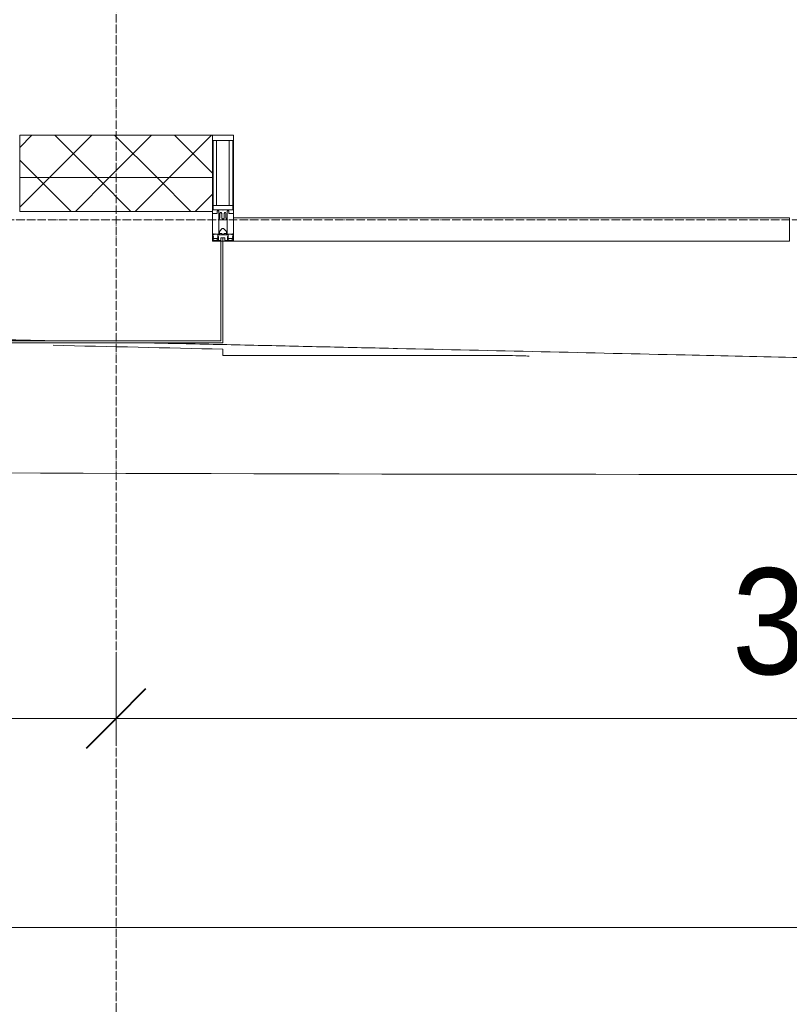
# Model space of a CAD drawing. Header units: millimetres. Extents: x 5617 to 113279, y 7718 to 199432.
# Tile 12 of 79: x 38199 to 40016, y 13549 to 15873. Entities that reach past the tile are written whole.
import ezdxf

# ---------------------------------------------------------------- set-up
doc = ezdxf.new("R2010")
doc.units = ezdxf.units.MM
doc.linetypes.add('ADSK_Линия сетки', pattern=[25, 20, -2.5, 0, -2.5])
doc.linetypes.add('Линия сетки', pattern=[25, 20, -2.5, 0, -2.5])
for name, color, linetype, lineweight in [('Импосты витража', 7, 'Continuous', 18), ('Колонны', 7, 'Continuous', 18), ('Оси', 7, 'Continuous', 9), ('Панели витража', 7, 'Continuous', 18), ('Размеры', 7, 'Continuous', 9), ('Размеры-100', 7, 'Continuous', 9), ('Стены разрез', 7, 'Continuous', 40), ('Стены штриховка', 7, 'Continuous', 40), ('Форма', 7, 'Continuous', 18), ('Формообразующий элемент-перекрытие', 7, 'Continuous', 18), ('Элементы узлов', 7, 'Continuous', 18)]:
    doc.layers.add(name, color=color, linetype=linetype, lineweight=lineweight)
doc.styles.add('Arial', font='arial.ttf', dxfattribs={"width": 0.9, "height": 250})
doc.dimstyles.new('Основной_2_5_мм', dxfattribs={"dimscale": 304.8, "dimtxt": 255.06485, "dimasz": 0.463911, "dimexe": 0.492126, "dimexo": 0.492126, "dimgap": 0.098425, "dimtad": 1, "dimdec": 0, "dimdsep": 46, "dimtxsty": 'Arial', "dimblk1": 'OBLIQUE', "dimblk2": 'OBLIQUE', "dimsah": 1, "dimcen": 0.09, "dimdle": 0.492126, "dimazin": 2, "dimtfac": 1, "dimtdec": 4, "dimtix": 1, "dimtmove": 0, "dimatfit": 3, "dimfxl": 1, "dimtvp": 1, "dimtolj": 1, "dimtzin": 0, "dimlwd": 20, "dimlwe": 20, "dimarcsym": 2})
pattern_1 = [(45, (0, 0), (-70.71068, 70.71068), []), (135, (0, 0), (-70.71068, -70.71068), [])]

# ---------------------------------------------------------------- blocks, each defined once
blk = doc.blocks.new('System Panel - A_PAN_Glass-7508020-МКСС_К4_L15_51_600_')
at = {"layer": 'Панели витража', "color": 253, "lineweight": 5, "true_color": 0xaaaaaa}
for p, q in [((656.25, 55), (-656.25, 55)), ((-656.25, 55), (-656.25, 0)), ((656.25, 0), (656.25, 55)), ((-656.25, 0), (656.25, 0))]:
    blk.add_line(p, q, dxfattribs=at)
blk = doc.blocks.new('Rectangular Mullion - 50Wx250H-2623690-МКСС_К4_L15_51_600_')
at = {"layer": 'Элементы узлов', "color": 253, "lineweight": 5, "true_color": 0xaaaaaa}
for p, q in [((-25, 65.2), (-25, 250)), ((-25, 250), (0, 250)), ((-23, 237.3), (0, 237.3)), ((-23, 237.3), (-23, 73.6)), ((-14.9, 84), (-14.9, 237.3)), ((25, 250), (0, 250)), ((23, 237.3), (0, 237.3)), ((14.9, 84), (14.9, 237.3)), ((23, 237.3), (23, 73.6)), ((25, 65.2), (25, 250)), ((0, 84), (-23, 84)), ((-0.5, 73.6), (-23, 73.6)), ((-14, 71.3), (-14, 65.2)), ((-10, 71.3), (-14, 71.3)), ((-10, 53), (-10, 71.3)), ((0, 84), (23, 84)), ((0.5, 73.6), (23, 73.6)), ((10, 71.3), (14, 71.3)), ((10, 53), (10, 71.3)), ((14, 71.3), (14, 65.2)), ((-14, 65.2), (-25, 65.2)), ((-8.7, 53), (-10, 53)), ((-10, 53), (-10, 17)), ((-8.7, 53), (-7, 54.7)), ((-7, 65.2), (-5.9, 67.3)), ((-7, 65.2), (-7, 54.7)), ((-4.1, 67.3), (-5.9, 67.3)), ((-4.1, 67.3), (-2.9, 65.1)), ((-2.9, 65.1), (-2.9, 54.6)), ((-1.3, 53), (-2.9, 54.6)), ((0, 53), (-1.3, 53)), ((0, 53), (1.3, 53)), ((1.3, 53), (2.9, 54.6)), ((4.1, 67.3), (2.9, 65.1)), ((2.9, 65.1), (2.9, 54.6)), ((4.1, 67.3), (5.9, 67.3)), ((7, 65.2), (5.9, 67.3)), ((7, 65.2), (7, 54.7)), ((8.7, 53), (7, 54.7)), ((8.7, 53), (10, 53)), ((10, 53), (10, 17)), ((14, 65.2), (25, 65.2)), ((-8.5, 23), (-1.5, 30)), ((-1.5, 30), (0, 30)), ((1.5, 30), (0, 30)), ((8.5, 23), (1.5, 30)), ((-23.8, 14.6), (-25, 14.2)), ((-25, 0), (-25, 14.2)), ((-22.3, 17), (-23.8, 17)), ((-23.8, 17), (-23.8, 14.6)), ((-22.5, 10.6), (-23.8, 14.6)), ((-22.5, 10.6), (-23.7, 9.9)), ((-23.7, 1.3), (-23.7, 9.9)), ((-23.7, 1.3), (-11.8, 1.3)), ((-23.2, 10.2), (-22.5, 8)), ((-22.5, 8), (-22.5, 4.5)), ((-21.3, 4.5), (-22.5, 4.5)), ((-22.3, 17), (-22.3, 16)), ((-22.3, 16), (-21.3, 16)), ((-19, 17.6), (-21.3, 16)), ((-21.3, 4.5), (-21.3, 6.5)), ((-21.3, 6.5), (-14.2, 6.5)), ((-18.4, 16.6), (-19, 17.6)), ((-7.4, 16.6), (-18.4, 16.6)), ((-14.2, 6.5), (-14.2, 4.5)), ((-13.2, 4.5), (-14.2, 4.5)), ((-13.2, 4.5), (-12.2, 7.2)), ((-12.7, 7.6), (-11.3, 11.4)), ((-12.7, 7.6), (-11.8, 6.9)), ((-12.2, 9), (-12.2, 14.8)), ((-12.2, 14.8), (0, 14.8)), ((-11.8, 1.3), (-11.8, 6.9)), ((-10.5, 11.2), (-11.3, 11.4)), ((-10.5, 1.5), (-10.5, 11.2)), ((-4.8, 1.5), (-10.5, 1.5)), ((-10, 17), (-7.5, 17)), ((-8.5, 18.5), (-8.5, 23)), ((-7.5, 18.5), (-8.5, 18.5)), ((-7.5, 17), (-7.5, 18.5)), ((-7.4, 18), (-7.4, 16.6)), ((-2.6, 18), (-7.4, 18)), ((0, 8), (-4.8, 8)), ((-4.8, 1.5), (-4.8, 8)), ((-2.6, 18), (-2.6, 16.8)), ((-2.6, 16.8), (0, 16.8)), ((2.6, 16.8), (0, 16.8)), ((0, 14.8), (0, 16.8)), ((0, 14.8), (0, 16.8)), ((12.2, 14.8), (0, 14.8)), ((0, 0), (0, 8)), ((0, 8), (4.8, 8)), ((0, 0), (0, 8)), ((2.6, 18), (2.6, 16.8)), ((2.6, 18), (7.4, 18)), ((4.8, 1.5), (4.8, 8)), ((4.8, 1.5), (10.5, 1.5)), ((7.4, 18), (7.4, 16.6)), ((7.4, 16.6), (18.4, 16.6)), ((7.5, 18.5), (8.5, 18.5)), ((7.5, 17), (7.5, 18.5)), ((10, 17), (7.5, 17)), ((8.5, 18.5), (8.5, 23)), ((10.5, 11.2), (11.3, 11.4)), ((10.5, 1.5), (10.5, 11.2)), ((12.7, 7.6), (11.3, 11.4)), ((12.7, 7.6), (11.8, 6.9)), ((11.8, 1.3), (11.8, 6.9)), ((23.7, 1.3), (11.8, 1.3)), ((12.2, 9), (12.2, 14.8)), ((13.2, 4.5), (12.2, 7.2)), ((13.2, 4.5), (14.2, 4.5)), ((21.3, 6.5), (14.2, 6.5)), ((14.2, 6.5), (14.2, 4.5)), ((18.4, 16.6), (19, 17.6)), ((19, 17.6), (21.3, 16)), ((22.3, 16), (21.3, 16)), ((21.3, 4.5), (21.3, 6.5)), ((21.3, 4.5), (22.5, 4.5)), ((22.3, 17), (22.3, 16)), ((22.3, 17), (23.8, 17)), ((22.5, 10.6), (23.8, 14.6)), ((22.5, 10.6), (23.7, 9.9)), ((23.2, 10.2), (22.5, 8)), ((22.5, 8), (22.5, 4.5)), ((23.7, 1.3), (23.7, 9.9)), ((23.8, 17), (23.8, 14.6)), ((23.8, 14.6), (25, 14.2)), ((25, 0), (25, 14.2)), ((-25, 0), (0, 0)), ((25, 0), (0, 0))]:
    blk.add_line(p, q, dxfattribs=at)
for centre, start, end in [((-0.5, 73.1), 360, 90), ((0.5, 73.1), 90, 180)]:
    blk.add_arc(centre, 0.5, start, end, dxfattribs=at)
blk = doc.blocks.new('Rectangular Mullion - R_StandardFrame_50Wx250H-7505731-МКСС_К4_L15_51_600_')
at = {"layer": 'Импосты витража', "color": 253, "lineweight": 5, "true_color": 0xaaaaaa}
for p, q in [((-25, -250), (-25, 0)), ((-25, 0), (-5, 0)), ((0, 0), (25, 0)), ((25, 0), (25, -250)), ((25, -250), (-25, -250))]:
    blk.add_line(p, q, dxfattribs=at)
blk = doc.blocks.new('A_SLK_PAN_Type1 - Прямой тип панели-6537710-МКСС_К4_L15_51_600_')
at = {"layer": 'Колонны', "lineweight": 5}
for p, q in [((-252.5, 240), (252.5, 240)), ((-252.5, 0), (-252.5, 240)), ((-247.5, 235), (-247.5, 0)), ((247.5, 235), (-247.5, 235)), ((247.5, 0), (247.5, 235)), ((252.5, 240), (252.5, 0)), ((-247.5, 0), (-252.5, 0)), ((252.5, 0), (247.5, 0))]:
    blk.add_line(p, q, dxfattribs=at)
blk = doc.blocks.new('A_OGR_PAN_Отлив - A_OGR_PAN_Отлив-6121307-МКСС_К4_L15_51_600_')
at = {"layer": 'Колонны', "color": 253, "lineweight": 5, "true_color": 0xaaaaaa}
for q in [(-681.2, -254.8), (-3.7, -270)]:
    blk.add_line((-681.2, -270), q, dxfattribs=at)
blk = doc.blocks.new('135_SLK_K4_AR_FCD_rvt-1-МКСС_К4_L15_51_600_')
at = {"layer": 'Стены разрез', "lineweight": 5, "true_color": 0xaaaaaa}
h = blk.add_hatch(dxfattribs=at)
h.set_pattern_fill('FP_4', color=253, style=0, pattern_type=2)
h.set_pattern_definition(pattern_1)
h.paths.add_polyline_path([(107722.5, 15500), (108177.5, 15500), (108177.5, 15600), (107722.5, 15600)])
h = blk.add_hatch(dxfattribs=at)
h.set_pattern_fill('FP_4', color=253, style=0, pattern_type=2)
h.set_pattern_definition(pattern_1)
h.paths.add_polyline_path([(108177.5, 15420), (108177.5, 15500), (107722.5, 15500), (107722.5, 15420), (107835.9, 15420)])
at = {"layer": 'Стены разрез', "color": 253, "lineweight": 9, "true_color": 0xaaaaaa}
for p, q in [((108177.5, 15600), (107722.5, 15600)), ((107722.5, 15600), (107722.5, 15420)), ((108177.5, 15420), (108177.5, 15600)), ((107722.5, 15420), (108177.5, 15420))]:
    blk.add_line(p, q, dxfattribs=at)
at = {"layer": 'Стены штриховка', "color": 253, "lineweight": 9, "true_color": 0xaaaaaa}
blk.add_line((108177.5, 15500), (107722.5, 15500), dxfattribs=at)
at = {"layer": 'Форма', "color": 253, "lineweight": 9, "true_color": 0xaaaaaa}
blk.add_open_spline([(107702.4, 15117.1), (107732.7, 15116.5), (107763, 15115.8), (107793.3, 15115.1)], degree=3, dxfattribs=at)
blk.add_open_spline([(108019.5, 15110.1), (108048.1, 15109.4), (108133.3, 15107.5), (108275.1, 15104.4), (108445, 15100.5), (108671.4, 15095.5), (108954.2, 15089.1), (109270.9, 15082), (109474.5, 15077.4), (109565, 15075.4)], degree=3, knots=[-0.78474815, -0.78474815, -0.78474815, -0.78474815, -0.78240741, -0.77777778, -0.77314815, -0.76851852, -0.75925926, -0.75, -0.7426014, -0.7426014, -0.7426014, -0.7426014], dxfattribs=at)
at = {"layer": 'Форма', "color": 253, "lineweight": 5, "true_color": 0xaaaaaa}
blk.add_open_spline([(97211.3, 14941.9), (101233.2, 14861), (107002.1, 14772), (112942.2, 14812.1), (114515, 14829.1)], degree=3, knots=[33.834917, 33.834917, 33.834917, 33.834917, 55.669869, 63.590473, 63.590473, 63.590473, 63.590473], dxfattribs=at)
at = {"layer": 'Формообразующий элемент-перекрытие', "color": 253, "lineweight": 5, "true_color": 0xaaaaaa}
blk.add_open_spline([(108202.5, 15095.2), (108068.8, 15098.2), (107935.2, 15101.2), (107801.5, 15104.2)], degree=3, dxfattribs=at)
blk.add_open_spline([(108926, 15078.9), (108920.6, 15079), (108904.6, 15079.4), (108888.6, 15079.8), (108878, 15080)], degree=3, knots=[0.749563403, 0.749563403, 0.749563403, 0.749563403, 0.75, 0.750854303, 0.750854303, 0.750854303, 0.750854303], dxfattribs=at)
at = {"layer": 'Импосты витража', "color": 253, "lineweight": 5, "true_color": 0xaaaaaa}
blk.add_blockref('Rectangular Mullion - 50Wx250H-2623690-МКСС_К4_L15_51_600_', (108202.5, 15350), dxfattribs=at)
at = {"layer": 'Импосты витража', "color": 253, "lineweight": 5, "true_color": 0xaaaaaa, "extrusion": (0, 0, -1), "rotation": 180}
blk.add_blockref('Rectangular Mullion - R_StandardFrame_50Wx250H-7505731-МКСС_К4_L15_51_600_', (-108202.5, 15350), dxfattribs=at)
at = {"layer": 'Колонны', "color": 253, "lineweight": 5, "true_color": 0xaaaaaa, "rotation": 180}
blk.add_blockref('A_SLK_PAN_Type1 - Прямой тип панели-6537710-МКСС_К4_L15_51_600_', (107950, 15350), dxfattribs=at)
at = {"layer": 'Колонны', "color": 253, "lineweight": 5, "true_color": 0xaaaaaa}
blk.add_blockref('A_OGR_PAN_Отлив - A_OGR_PAN_Отлив-6121307-МКСС_К4_L15_51_600_', (108883.8, 15350), dxfattribs=at)
at = {"layer": 'Панели витража', "color": 253, "lineweight": 5, "true_color": 0xaaaaaa}
blk.add_blockref('System Panel - A_PAN_Glass-7508020-МКСС_К4_L15_51_600_', (108883.8, 15350), dxfattribs=at)
blk = doc.blocks.new('DIMBLOCK3-МКСС_К4_L15_51_600_')
at = {"layer": 'Размеры-100', "lineweight": 20, "transparency": 16777216}
for p, q in [((34826.3, 14223.5), (34826.3, 14373.5)), ((38426.3, 14223.5), (38426.3, 14373.5)), ((34826.3, 14223.5), (38426.3, 14223.5)), ((34826.3, 14223.5), (34826.3, 14173.5)), ((38426.3, 14223.5), (38426.3, 14173.5))]:
    blk.add_line(p, q, dxfattribs=at)
at = {"layer": 'Размеры-100', "lineweight": 40, "transparency": 16777216}
for p, q in [((34826.3, 14223.5), (34897, 14294.2)), ((38426.3, 14223.5), (38497, 14294.2)), ((34826.3, 14223.5), (34755.6, 14152.8)), ((38426.3, 14223.5), (38355.6, 14152.8))]:
    blk.add_line(p, q, dxfattribs=at)
at = {"layer": 'Размеры-100', "color": 0, "lineweight": 20, "transparency": 16777216, "insert": (36281, 14578.1), "char_height": 250, "width": 828.765, "attachment_point": 1, "line_spacing_factor": 0.941778, "style": 'Arial'}
blk.add_mtext('3600', dxfattribs=at)
blk = doc.blocks.new('_Oblique')
at = {"color": 0, "linetype": 'ByBlock', "lineweight": -2}
blk.add_line((-0.5, -0.5), (0.5, 0.5), dxfattribs=at)
blk = doc.blocks.new('DIMBLOCK4-МКСС_К4_L15_51_600_')
at = {"layer": 'Размеры-100', "lineweight": 20, "transparency": 16777216}
for p, q in [((38426.3, 14223.5), (38426.3, 14373.5)), ((42026.3, 14223.5), (42026.3, 14373.5)), ((38426.3, 14223.5), (42026.3, 14223.5)), ((38426.3, 14223.5), (38426.3, 14173.5)), ((42026.3, 14223.5), (42026.3, 14173.5))]:
    blk.add_line(p, q, dxfattribs=at)
at = {"layer": 'Размеры-100', "lineweight": 40, "transparency": 16777216}
for p, q in [((38426.3, 14223.5), (38497, 14294.2)), ((42026.3, 14223.5), (42097, 14294.2)), ((38426.3, 14223.5), (38355.6, 14152.8)), ((42026.3, 14223.5), (41955.6, 14152.8))]:
    blk.add_line(p, q, dxfattribs=at)
at = {"layer": 'Размеры-100', "color": 0, "lineweight": 20, "transparency": 16777216, "insert": (39881, 14578.1), "char_height": 250, "width": 828.765, "attachment_point": 1, "line_spacing_factor": 0.941778, "style": 'Arial'}
blk.add_mtext('3600', dxfattribs=at)
blk = doc.blocks.new('DIMBLOCK15-МКСС_К4_L15_51_600_')
at = {"layer": 'Размеры-100', "lineweight": 20, "transparency": 16777216}
for p, q in [((31226.3, 13730.7), (31226.3, 13880.7)), ((67226.3, 13730.7), (67226.3, 13880.7)), ((31076.3, 13730.7), (67376.3, 13730.7)), ((31226.3, 13730.7), (31226.3, 13680.7)), ((67226.3, 13730.7), (67226.3, 13680.7))]:
    blk.add_line(p, q, dxfattribs=at)
at = {"layer": 'Размеры-100', "lineweight": 40, "transparency": 16777216}
for p, q in [((31226.3, 13730.7), (31297, 13801.4)), ((67226.3, 13730.7), (67297, 13801.4)), ((31226.3, 13730.7), (31155.6, 13660)), ((67226.3, 13730.7), (67155.6, 13660))]:
    blk.add_line(p, q, dxfattribs=at)
at = {"layer": 'Размеры-100', "color": 0, "lineweight": 20, "transparency": 16777216, "insert": (48794.7, 14085.3), "char_height": 250, "width": 1035.956, "attachment_point": 1, "line_spacing_factor": 0.941778, "style": 'Arial'}
blk.add_mtext('36000', dxfattribs=at)

msp = doc.modelspace()

# ---------------------------------------------------------------- linework, layer by layer
at = {"layer": 'Оси', "linetype": 'Линия сетки'}
msp.add_line((38426.3, 12025.7), (38426.3, 33150), dxfattribs=at)
at = {"layer": 'Оси', "linetype": 'ADSK_Линия сетки'}
msp.add_line((67226.3, 15400), (25128.4, 15400), dxfattribs=at)

# ---------------------------------------------------------------- block references
at = {"lineweight": 5}
msp.add_blockref('135_SLK_K4_AR_FCD_rvt-1-МКСС_К4_L15_51_600_', (-69523.7, 0), dxfattribs=at)

# ---------------------------------------------------------------- dimensions: what is measured, and where the dimension line sits
at = {"layer": 'Размеры', "lineweight": 20}
for base, p1, p2, override, picture, middle in [((38426.3, 14223.5), (34826.3, 14323.5), (38426.3, 14323.5), {"dimpost": '<>', "dimfxl": 3600}, 'DIMBLOCK3-МКСС_К4_L15_51_600_', (36626.3, 14381.3)), ((42026.3, 14223.5), (38426.3, 14323.5), (42026.3, 14323.5), {"dimpost": '<>', "dimfxl": 3600}, 'DIMBLOCK4-МКСС_К4_L15_51_600_', (40226.3, 14381.3)), ((67226.3, 13730.7), (31226.3, 13830.7), (67226.3, 13830.7), {"dimpost": '<>', "dimfxl": 36000}, 'DIMBLOCK15-МКСС_К4_L15_51_600_', (49226.3, 13888.5))]:
    dim = msp.add_linear_dim(base=base, p1=p1, p2=p2, dimstyle='Основной_2_5_мм', override=override, dxfattribs=at)
    dim.commit()
    dim.dimension.update_dxf_attribs({"geometry": picture, "text_midpoint": middle})

doc.saveas('drawing.dxf')
